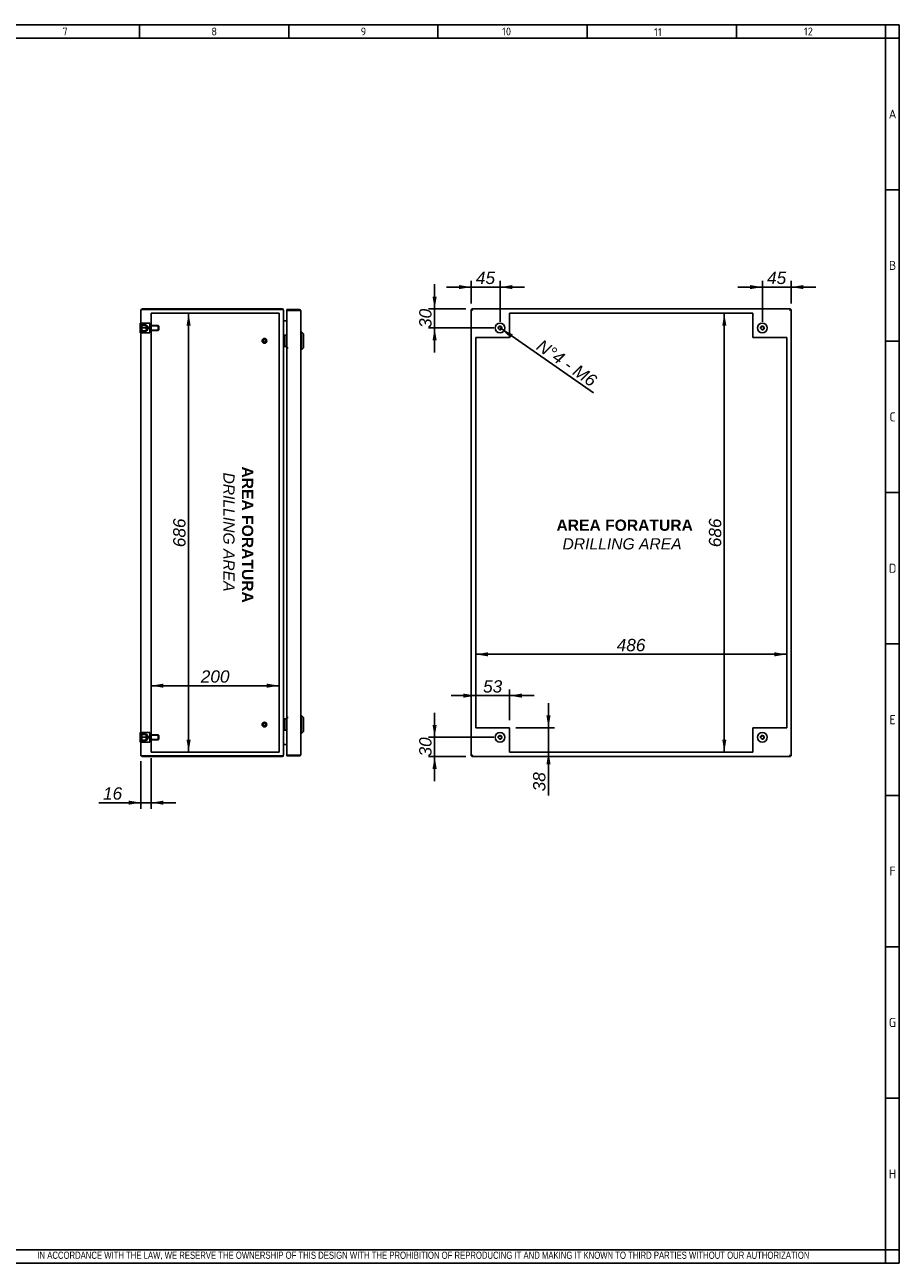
# Model space of a CAD drawing. Extents: x 6 to 412, y 11 to 288.
# Tile 3 of 3: x 217 to 412, y 11 to 288. Entities that reach past the tile are written whole.
import ezdxf
from ezdxf.enums import TextEntityAlignment as Align
from ezdxf.lldxf.tags import DXFTag

# ---------------------------------------------------------------- set-up
doc = ezdxf.new("R2010")
doc.units = 0
doc.layers.get('0').update_dxf_attribs({"linetype": 'CONTINUOUS'})
for name, color, linetype in [('_TRANSLATION', 7, 'CONTINUOUS'), ('AE00417_01', 7, 'CONTINUOUS'), ('AE00907_02', 7, 'CONTINUOUS'), ('C0000000', 7, 'CONTINUOUS'), ('C0000000_04', 7, 'CONTINUOUS'), ('C0000000_05', 7, 'CONTINUOUS'), ('C0000000_19', 7, 'CONTINUOUS'), ('C0000000_64', 7, 'CONTINUOUS'), ('DEFAULT', 7, 'CONTINUOUS'), ('DV3_DEFAULT', 7, 'CONTINUOUS'), ('DV4_DEFAULT', 7, 'CONTINUOUS'), ('SERRATURA_INF', 7, 'CONTINUOUS'), ('SERRATURA_SUP', 7, 'CONTINUOUS')]:
    doc.layers.add(name, color=color, linetype=linetype)
doc.styles.add('SEACAD_ARIAL', font='arial.ttf')
doc.styles.add('SEACAD_ARIALI', font='ariali.ttf')
tags = doc.linetypes.add('CENTER2', pattern=[28.575, 19.05, -3.175, 3.175, -3.175]).pattern_tags.tags
tags[10:11] = [DXFTag(74, 4), DXFTag(75, 0), DXFTag(340, '0'), DXFTag(46, 0.0), DXFTag(50, 0.0), DXFTag(44, 0.0), DXFTag(45, 0.0)]
tags[8:9] = [DXFTag(74, 4), DXFTag(75, 0), DXFTag(340, '0'), DXFTag(46, 0.0), DXFTag(50, 0.0), DXFTag(44, 0.0), DXFTag(45, 0.0)]
tags[6:7] = [DXFTag(74, 4), DXFTag(75, 0), DXFTag(340, '0'), DXFTag(46, 0.0), DXFTag(50, 0.0), DXFTag(44, 0.0), DXFTag(45, 0.0)]
tags[4:5] = [DXFTag(74, 4), DXFTag(75, 0), DXFTag(340, '0'), DXFTag(46, 0.0), DXFTag(50, 0.0), DXFTag(44, 0.0), DXFTag(45, 0.0)]
tags = doc.linetypes.add('HIDDEN2', pattern=[4.7625, 3.175, -1.5875]).pattern_tags.tags
tags[6:7] = [DXFTag(74, 4), DXFTag(75, 0), DXFTag(340, '0'), DXFTag(46, 0.0), DXFTag(50, 0.0), DXFTag(44, 0.0), DXFTag(45, 0.0)]
tags[4:5] = [DXFTag(74, 4), DXFTag(75, 0), DXFTag(340, '0'), DXFTag(46, 0.0), DXFTag(50, 0.0), DXFTag(44, 0.0), DXFTag(45, 0.0)]
doc.dimstyles.new('ISO', dxfattribs={"dimtxt": 0.392857, "dimasz": 0.392857, "dimexe": 0.196429, "dimexo": 0.196429, "dimgap": 0.098214, "dimtad": 1, "dimdec": 1, "dimlfac": 7, "dimtxsty": 'SEACAD_ARIAL', "dimsah": 1, "dimcen": 0.196429, "dimadec": 1, "dimazin": 3, "dimtfac": 0.7, "dimtdec": 3, "dimtmove": 0, "dimatfit": 3})

# ---------------------------------------------------------------- blocks, each defined once
blk = doc.blocks.new('SE2')
at = {"layer": 'AE00417_01', "color": 7, "linetype": 'HIDDEN2'}
for centre, radius in [((270.38, 217), 0.536), ((270.38, 217), 0.429), ((270.38, 217), 0.357), ((270.38, 217), 0.321), ((270.38, 131.28), 0.536), ((270.38, 131.28), 0.429), ((270.38, 131.28), 0.357), ((270.38, 131.28), 0.321)]:
    blk.add_circle(centre, radius, dxfattribs=at)
for centre in [(270.38, 217), (270.38, 131.28)]:
    blk.add_arc(centre, 0.341, 255, 195, dxfattribs=at)
at = {"layer": 'C0000000', "color": 7, "linetype": 'CONTINUOUS'}
for p, q in [((242.66, 218.78), (242.66, 220.93)), ((242.81, 220.93), (242.66, 220.93)), ((242.66, 218.78), (242.81, 218.78)), ((274.81, 218.28), (274.81, 218.28)), ((274.82, 218.28), (275.38, 218.28)), ((274.95, 218.14), (274.95, 215.86)), ((274.81, 215.71), (274.81, 215.71)), ((275.38, 215.71), (274.82, 215.71)), ((274.81, 132.57), (274.81, 132.57)), ((274.82, 132.57), (275.38, 132.57)), ((274.95, 132.43), (274.95, 130.14)), ((274.81, 130), (274.81, 130)), ((275.38, 130), (274.82, 130))]:
    blk.add_line(p, q, dxfattribs=at)
at = {"layer": 'C0000000', "color": 7, "linetype": 'HIDDEN2'}
for p, q in [((242.98, 220.93), (242.98, 219.86)), ((244.83, 220.93), (242.98, 220.93)), ((242.98, 220.57), (243.98, 220.57)), ((243.98, 220.45), (242.98, 220.45)), ((242.98, 219.86), (242.98, 218.78)), ((244.83, 219.86), (242.98, 219.86)), ((242.98, 219.26), (243.98, 219.26)), ((242.98, 219.14), (243.98, 219.14)), ((244.83, 218.78), (242.98, 218.78)), ((243.98, 219.14), (243.98, 220.57)), ((244.12, 220.45), (243.98, 220.45)), ((243.98, 219.26), (244.12, 219.26)), ((244.12, 219.26), (244.12, 220.45)), ((244.48, 219.86), (244.12, 220.45)), ((244.12, 219.26), (244.48, 219.86)), ((244.83, 220.93), (244.83, 219.86)), ((246.69, 220.43), (244.83, 220.43)), ((246.8, 220.32), (244.83, 220.32)), ((244.83, 219.86), (244.83, 218.78)), ((246.8, 219.39), (244.83, 219.39)), ((244.83, 219.28), (246.69, 219.28)), ((246.69, 220.43), (246.69, 219.28)), ((246.83, 220.28), (246.69, 220.43)), ((246.69, 219.28), (246.83, 219.43)), ((246.83, 219.43), (246.83, 220.28))]:
    blk.add_line(p, q, dxfattribs=at)
at = {"layer": 'C0000000', "color": 7, "linetype": 'CONTINUOUS'}
for centre, start, end in [((274.81, 218.14), 90, 180), ((274.81, 215.86), 180, 270), ((274.81, 132.43), 90, 180), ((274.81, 130.14), 180, 270)]:
    blk.add_arc(centre, 0.143, start, end, dxfattribs=at)
for points in [[(274.95, 218.14), (274.95, 218.28), (274.81, 218.28)], [(274.81, 215.71), (274.95, 215.71), (274.95, 215.86)], [(274.95, 132.43), (274.95, 132.57), (274.81, 132.57)], [(274.81, 130), (274.95, 130), (274.95, 130.14)]]:
    blk.add_rational_spline(points, [1, 0.707106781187, 1], degree=2, dxfattribs=at)
at = {"layer": 'C0000000_04', "color": 7, "linetype": 'HIDDEN2'}
for p, q in [((242.98, 129.5), (242.98, 128.43)), ((244.83, 129.5), (242.98, 129.5)), ((242.98, 129.14), (243.98, 129.14)), ((243.98, 129.03), (242.98, 129.03)), ((242.98, 128.43), (242.98, 127.36)), ((244.83, 128.43), (242.98, 128.43)), ((242.98, 127.83), (243.98, 127.83)), ((242.98, 127.71), (243.98, 127.71)), ((244.83, 127.36), (242.98, 127.36)), ((243.98, 127.71), (243.98, 129.14)), ((244.12, 129.03), (243.98, 129.03)), ((243.98, 127.83), (244.12, 127.83)), ((244.12, 127.83), (244.12, 129.03)), ((244.48, 128.43), (244.12, 129.03)), ((244.12, 127.83), (244.48, 128.43)), ((244.83, 129.5), (244.83, 128.43)), ((246.69, 129), (244.83, 129)), ((246.8, 128.89), (244.83, 128.89)), ((244.83, 128.43), (244.83, 127.36)), ((246.8, 127.97), (244.83, 127.97)), ((244.83, 127.86), (246.69, 127.86)), ((246.69, 129), (246.69, 127.86)), ((246.83, 128.86), (246.69, 129)), ((246.69, 127.86), (246.83, 128)), ((246.83, 128), (246.83, 128.86))]:
    blk.add_line(p, q, dxfattribs=at)
at = {"layer": 'C0000000_05', "color": 7, "linetype": 'CONTINUOUS'}
for p, q in [((242.66, 127.36), (242.66, 129.5)), ((242.81, 129.5), (242.66, 129.5)), ((242.66, 127.36), (242.81, 127.36))]:
    blk.add_line(p, q, dxfattribs=at)
at = {"layer": 'C0000000_19', "color": 7, "linetype": 'CONTINUOUS'}
for p, q in [((274.31, 224.14), (243.16, 224.14)), ((242.81, 124.5), (242.81, 223.78)), ((243.16, 223.97), (242.86, 223.97)), ((242.86, 223.97), (243.16, 223.97)), ((243.16, 223.97), (274.31, 223.97)), ((274.31, 223.97), (243.16, 223.97)), ((274.66, 124.5), (274.66, 223.78)), ((274.66, 223.78), (274.66, 223.78)), ((274.85, 221.46), (274.66, 221.46)), ((274.85, 221.46), (275.38, 221.46)), ((275.38, 221.46), (274.85, 221.46)), ((274.66, 126.83), (274.85, 126.83)), ((274.66, 124.5), (274.66, 124.5)), ((275.38, 126.83), (274.85, 126.83)), ((274.85, 126.83), (275.38, 126.83)), ((243.16, 124.31), (242.86, 124.31)), ((242.86, 124.31), (243.16, 124.31)), ((274.31, 124.31), (243.16, 124.31)), ((243.16, 124.31), (274.31, 124.31)), ((243.16, 124.14), (274.31, 124.14))]:
    blk.add_line(p, q, dxfattribs=at)
for centre, radius, start, end in [((243.16, 223.78), 0.357, 90, 148.6677), ((274.31, 223.78), 0.357, 0, 90), ((243.16, 223.78), 0.357, 148.6677, 180), ((274.85, 221.64), 0.186, 180, 270), ((243.16, 124.5), 0.357, 180, 211.3323), ((274.31, 124.5), 0.357, 270, 0), ((274.85, 126.64), 0.186, 90, 180), ((243.16, 124.5), 0.357, 211.3323, 270)]:
    blk.add_arc(centre, radius, start, end, dxfattribs=at)
for centre, major_axis, ratio, start_param, end_param in [((243.16, 223.78), (0.357, 0), 0.997824, 2.594742, 3.141593), ((274.31, 223.78), (-0.357, 0), 0.52, 3.141593, 4.712389), ((243.16, 124.5), (0.357, 0), 0.997824, 3.141593, 3.688444), ((274.31, 124.5), (0.357, 0), 0.52, 4.712389, 6.283185)]:
    blk.add_ellipse(centre, major_axis=major_axis, ratio=ratio, start_param=start_param, end_param=end_param, dxfattribs=at)
at = {"layer": 'C0000000_64', "color": 7, "linetype": 'CONTINUOUS'}
for p, q in [((275.38, 224), (275.38, 223.83)), ((275.38, 224), (278.16, 224)), ((275.38, 223.83), (278.16, 223.83)), ((275.55, 223.8), (275.38, 223.8)), ((275.38, 223.8), (275.38, 215.46)), ((275.55, 223.83), (276.76, 223.83)), ((278.16, 223.8), (275.55, 223.8)), ((276.76, 223.83), (277.19, 223.83)), ((277.19, 223.83), (277.19, 223.8)), ((278.16, 224), (278.16, 223.83)), ((278.47, 223.83), (278.16, 223.83)), ((278.16, 223.8), (278.47, 223.8)), ((278.52, 223.64), (278.52, 124.64)), ((275.55, 215.46), (275.38, 215.46)), ((275.67, 215.43), (275.38, 215.43)), ((275.38, 215.43), (275.38, 132.86)), ((275.67, 215.46), (275.55, 215.46)), ((275.67, 215.46), (275.67, 215.43)), ((275.67, 215.43), (275.67, 215.43)), ((275.38, 132.86), (275.67, 132.86)), ((275.55, 132.83), (275.38, 132.83)), ((275.38, 132.83), (275.38, 124.48)), ((275.55, 132.83), (275.67, 132.83)), ((275.67, 132.86), (275.67, 132.86)), ((275.67, 132.86), (275.67, 132.83)), ((275.55, 124.48), (275.38, 124.48)), ((275.55, 124.48), (278.16, 124.48)), ((277.19, 124.48), (277.19, 124.46)), ((278.16, 124.48), (278.47, 124.48)), ((275.38, 124.28), (275.38, 124.46)), ((278.16, 124.46), (275.38, 124.46)), ((278.16, 124.28), (275.38, 124.28)), ((275.55, 124.46), (276.76, 124.46)), ((277.19, 124.46), (276.76, 124.46)), ((278.47, 124.46), (278.16, 124.46)), ((278.16, 124.28), (278.16, 124.46))]:
    blk.add_line(p, q, dxfattribs=at)
for centre, radius, start, end in [((275.55, 223.83), 0.172, 179.9047, 189.4813), ((275.55, 223.83), 0.000286, 90, 270), ((278.16, 223.64), 0.357, 31.3323, 90), ((278.16, 223.64), 0.186, 57.7958, 90), ((278.16, 223.64), 0.357, 0, 31.3323), ((275.55, 124.46), 0.172, 170.5187, 180.0953), ((278.16, 124.64), 0.186, 270, 302.2042), ((278.16, 124.64), 0.357, 328.6677, 0), ((275.55, 124.46), 0.000286, 90, 270), ((278.16, 124.64), 0.357, 270, 328.6677)]:
    blk.add_arc(centre, radius, start, end, dxfattribs=at)
for centre, start_param, end_param in [((278.16, 223.64), 3.141593, 3.688444), ((278.16, 124.64), 2.594742, 3.141593)]:
    blk.add_ellipse(centre, major_axis=(-0.357, 0), ratio=0.846154, start_param=start_param, end_param=end_param, dxfattribs=at)
at = {"layer": 'DV3_DEFAULT', "color": 7, "linetype": 'CENTER2'}
for p, q in [((245.09, 125.14), (245.09, 223.14)), ((245.09, 223.14), (273.66, 223.14)), ((273.66, 223.14), (273.66, 125.14)), ((273.66, 125.14), (245.09, 125.14))]:
    blk.add_line(p, q, dxfattribs=at)
at = {"layer": 'SERRATURA_INF', "color": 7, "linetype": 'CONTINUOUS'}
for p, q in [((278.66, 133.28), (278.52, 133.28)), ((278.66, 129.28), (278.66, 133.28)), ((279.09, 132.86), (278.66, 133.28)), ((279.09, 132.86), (279.09, 129.71)), ((278.52, 129.28), (278.66, 129.28)), ((278.66, 129.28), (279.09, 129.71))]:
    blk.add_line(p, q, dxfattribs=at)
at = {"layer": 'SERRATURA_SUP', "color": 7, "linetype": 'CONTINUOUS'}
for p, q in [((278.66, 219), (278.52, 219)), ((278.66, 215), (278.66, 219)), ((279.09, 218.57), (278.66, 219)), ((279.09, 218.57), (279.09, 215.43)), ((278.52, 215), (278.66, 215)), ((278.66, 215), (279.09, 215.43))]:
    blk.add_line(p, q, dxfattribs=at)
blk = doc.blocks.new('SE3')
at = {"layer": 'AE00907_02', "color": 7, "linetype": 'CONTINUOUS'}
blk.add_line((387.8, 124.31), (387.8, 124.31), dxfattribs=at)
blk.add_line((387.8, 124.31), (387.8, 124.31), dxfattribs=at)
blk.add_line((387.8, 124.31), (387.8, 124.31), dxfattribs=at)
at = {"layer": 'C0000000', "color": 7, "linetype": 'CONTINUOUS'}
for radius in [1.07, 0.351]:
    blk.add_circle((381.54, 219.86), radius, dxfattribs=at)
blk.add_arc((381.54, 219.86), 0.429, 255, 195, dxfattribs=at)
at = {"layer": 'C0000000_05', "color": 7, "linetype": 'CONTINUOUS'}
for centre, radius in [((322.97, 219.86), 1.07), ((322.97, 219.86), 0.351), ((322.97, 128.43), 1.07), ((322.97, 128.43), 0.351), ((381.54, 128.43), 1.07), ((381.54, 128.43), 0.351)]:
    blk.add_circle(centre, radius, dxfattribs=at)
for centre in [(322.97, 219.86), (322.97, 128.43), (381.54, 128.43)]:
    blk.add_arc(centre, 0.429, 255, 195, dxfattribs=at)
at = {"layer": 'C0000000_19', "color": 7, "linetype": 'CONTINUOUS'}
for p, q in [((316.71, 224.14), (316.71, 223.97)), ((387.8, 224.14), (316.71, 224.14)), ((387.8, 224.14), (387.8, 223.97)), ((316.54, 223.97), (316.54, 124.31)), ((316.54, 223.97), (316.71, 223.97)), ((316.71, 223.97), (316.9, 223.78)), ((316.71, 223.97), (316.9, 223.78)), ((387.8, 223.97), (387.61, 223.78)), ((387.8, 223.97), (387.61, 223.78)), ((387.97, 223.97), (387.8, 223.97)), ((387.97, 124.31), (387.97, 223.97)), ((316.71, 124.31), (316.9, 124.5)), ((316.71, 124.31), (316.9, 124.5)), ((387.8, 124.31), (387.61, 124.5)), ((387.8, 124.31), (387.61, 124.5)), ((316.54, 124.31), (316.71, 124.31)), ((316.71, 124.14), (316.71, 124.31)), ((316.71, 124.14), (387.8, 124.14)), ((387.97, 124.31), (387.8, 124.31)), ((387.8, 124.14), (387.8, 124.31))]:
    blk.add_line(p, q, dxfattribs=at)
at = {"layer": 'C0000000_64', "color": 7, "linetype": 'CONTINUOUS'}
for p, q in [((316.6, 224), (316.6, 223.97)), ((316.71, 224), (316.6, 224)), ((316.86, 223.83), (316.85, 223.83)), ((316.88, 223.8), (316.88, 223.8)), ((387.63, 223.8), (387.63, 223.8)), ((387.66, 223.83), (387.65, 223.83)), ((387.91, 224), (387.8, 224)), ((387.91, 224), (387.91, 223.97)), ((387.97, 223.8), (387.97, 223.8)), ((387.97, 215.46), (387.97, 223.8)), ((387.97, 215.46), (387.97, 215.46)), ((387.97, 215.46), (387.97, 215.43)), ((387.97, 215.43), (387.97, 132.86)), ((387.97, 215.43), (387.97, 215.43)), ((387.97, 132.86), (387.97, 132.86)), ((387.97, 132.86), (387.97, 132.83)), ((387.97, 124.48), (387.97, 132.83)), ((387.97, 132.83), (387.97, 132.83)), ((316.88, 124.49), (316.88, 124.49)), ((387.63, 124.48), (387.63, 124.48)), ((387.97, 124.48), (387.97, 124.48)), ((316.6, 124.28), (316.6, 124.31)), ((316.6, 124.28), (316.71, 124.28)), ((316.85, 124.46), (316.86, 124.46)), ((387.65, 124.46), (387.66, 124.46)), ((387.8, 124.28), (387.91, 124.28)), ((387.91, 124.28), (387.91, 124.31))]:
    blk.add_line(p, q, dxfattribs=at)
at = {"layer": 'DV4_DEFAULT', "color": 7, "linetype": 'CENTER2'}
for p, q in [((325.11, 223.14), (379.4, 223.14)), ((325.11, 217.71), (325.11, 223.14)), ((379.4, 223.14), (379.4, 217.71)), ((317.54, 130.57), (317.54, 217.71)), ((317.54, 217.71), (325.11, 217.71)), ((379.4, 217.71), (386.97, 217.71)), ((386.97, 217.71), (386.97, 130.57)), ((317.54, 130.57), (325.11, 130.57)), ((325.11, 130.57), (325.11, 125.14)), ((379.4, 125.14), (379.4, 130.57)), ((379.4, 130.57), (386.97, 130.57)), ((379.4, 125.14), (325.11, 125.14))]:
    blk.add_line(p, q, dxfattribs=at)
blk = doc.blocks.new('DMBLK35')
at = {"layer": 'DEFAULT', "linetype": 'CONTINUOUS'}
for points in [[(240.06, 113.37), (242.81, 113.83), (240.06, 114.29)], [(247.84, 113.37), (247.84, 114.29), (245.09, 113.83)]]:
    blk.add_hatch(color=7, dxfattribs=at).paths.add_polyline_path(points)
at = {"layer": 'DEFAULT', "color": 7, "linetype": 'CONTINUOUS'}
for p, q in [((242.81, 123.12), (242.81, 112.45)), ((245.09, 123.77), (245.09, 112.45)), ((233.38, 113.83), (250.59, 113.83))]:
    blk.add_line(p, q, dxfattribs=at)
at = {"layer": 'DEFAULT', "color": 7, "linetype": 'CONTINUOUS', "style": 'SEACAD_ARIALI'}
blk.add_text('16', height=2.75, dxfattribs=at).set_placement((234.34, 117.26), align=Align.TOP_LEFT)
blk = doc.blocks.new('DMBLK36')
at = {"layer": 'DEFAULT', "linetype": 'CONTINUOUS'}
for points in [[(247.84, 140.42), (245.09, 139.96), (247.84, 139.5)], [(270.91, 140.42), (270.91, 139.5), (273.66, 139.96)]]:
    blk.add_hatch(color=7, dxfattribs=at).paths.add_polyline_path(points)
at = {"layer": 'DEFAULT', "color": 7, "linetype": 'CONTINUOUS'}
blk.add_line((245.09, 139.96), (273.66, 139.96), dxfattribs=at)
at = {"layer": 'DEFAULT', "color": 7, "linetype": 'CONTINUOUS', "style": 'SEACAD_ARIALI'}
blk.add_text('200', height=2.75, dxfattribs=at).set_placement((256.17, 143.39), align=Align.TOP_LEFT)
blk = doc.blocks.new('DMBLK37')
at = {"layer": 'DEFAULT', "linetype": 'CONTINUOUS'}
for points in [[(253.91, 220.39), (253.45, 223.14), (252.99, 220.39)], [(253.91, 127.89), (252.99, 127.89), (253.45, 125.14)]]:
    blk.add_hatch(color=7, dxfattribs=at).paths.add_polyline_path(points)
at = {"layer": 'DEFAULT', "color": 7, "linetype": 'CONTINUOUS'}
blk.add_line((253.45, 125.14), (253.45, 223.14), dxfattribs=at)
at = {"layer": 'DEFAULT', "color": 7, "linetype": 'CONTINUOUS', "style": 'SEACAD_ARIALI'}
blk.add_text('686', height=2.75, rotation=90, dxfattribs=at).set_placement((250.01, 170.9), align=Align.TOP_LEFT)
blk = doc.blocks.new('DMBLK38')
at = {"layer": 'DEFAULT', "linetype": 'CONTINUOUS'}
for points in [[(372.59, 220.39), (373.5, 220.39), (373.04, 223.14)], [(372.59, 127.89), (373.04, 125.14), (373.5, 127.89)]]:
    blk.add_hatch(color=7, dxfattribs=at).paths.add_polyline_path(points)
at = {"layer": 'DEFAULT', "color": 7, "linetype": 'CONTINUOUS'}
blk.add_line((373.04, 125.14), (373.04, 223.14), dxfattribs=at)
at = {"layer": 'DEFAULT', "color": 7, "linetype": 'CONTINUOUS', "style": 'SEACAD_ARIALI'}
blk.add_text('686', height=2.75, rotation=90, dxfattribs=at).set_placement((369.61, 170.9), align=Align.TOP_LEFT)
blk = doc.blocks.new('DMBLK39')
at = {"layer": 'DEFAULT', "linetype": 'CONTINUOUS'}
for points in [[(320.29, 147.43), (317.54, 146.97), (320.29, 146.51)], [(384.22, 147.43), (384.22, 146.51), (386.97, 146.97)]]:
    blk.add_hatch(color=7, dxfattribs=at).paths.add_polyline_path(points)
at = {"layer": 'DEFAULT', "color": 7, "linetype": 'CONTINUOUS'}
blk.add_line((317.54, 146.97), (386.97, 146.97), dxfattribs=at)
at = {"layer": 'DEFAULT', "color": 7, "linetype": 'CONTINUOUS', "style": 'SEACAD_ARIALI'}
blk.add_text('486', height=2.75, dxfattribs=at).set_placement((349.02, 150.41), align=Align.TOP_LEFT)
blk = doc.blocks.new('DMBLK40')
at = {"layer": 'DEFAULT', "linetype": 'CONTINUOUS'}
for points in [[(313.79, 229.45), (313.79, 228.54), (316.54, 228.99)], [(325.72, 229.45), (322.97, 228.99), (325.72, 228.54)]]:
    blk.add_hatch(color=7, dxfattribs=at).paths.add_polyline_path(points)
at = {"layer": 'DEFAULT', "color": 7, "linetype": 'CONTINUOUS'}
for p, q in [((316.54, 225.34), (316.54, 230.37)), ((322.97, 221.23), (322.97, 230.37)), ((311.04, 228.99), (328.47, 228.99))]:
    blk.add_line(p, q, dxfattribs=at)
at = {"layer": 'DEFAULT', "color": 7, "linetype": 'CONTINUOUS', "style": 'SEACAD_ARIALI'}
blk.add_text('45', height=2.75, dxfattribs=at).set_placement((317.59, 232.43), align=Align.TOP_LEFT)
blk = doc.blocks.new('DMBLK41')
at = {"layer": 'DEFAULT', "linetype": 'CONTINUOUS'}
for points in [[(378.79, 229.45), (378.79, 228.54), (381.54, 228.99)], [(390.72, 229.45), (387.97, 228.99), (390.72, 228.54)]]:
    blk.add_hatch(color=7, dxfattribs=at).paths.add_polyline_path(points)
at = {"layer": 'DEFAULT', "color": 7, "linetype": 'CONTINUOUS'}
for p, q in [((381.54, 221.23), (381.54, 230.37)), ((387.97, 225.34), (387.97, 230.37)), ((376.04, 228.99), (393.47, 228.99))]:
    blk.add_line(p, q, dxfattribs=at)
at = {"layer": 'DEFAULT', "color": 7, "linetype": 'CONTINUOUS', "style": 'SEACAD_ARIALI'}
blk.add_text('45', height=2.75, dxfattribs=at).set_placement((382.59, 232.43), align=Align.TOP_LEFT)
blk = doc.blocks.new('DMBLK42')
at = {"layer": 'DEFAULT', "linetype": 'CONTINUOUS'}
for points in [[(307.91, 226.89), (308.37, 224.14), (308.83, 226.89)], [(307.91, 217.11), (308.83, 217.11), (308.37, 219.86)]]:
    blk.add_hatch(color=7, dxfattribs=at).paths.add_polyline_path(points)
at = {"layer": 'DEFAULT', "color": 7, "linetype": 'CONTINUOUS'}
for p, q in [((308.37, 229.64), (308.37, 214.36)), ((315.34, 224.14), (306.99, 224.14)), ((321.59, 219.86), (306.99, 219.86))]:
    blk.add_line(p, q, dxfattribs=at)
at = {"layer": 'DEFAULT', "color": 7, "linetype": 'CONTINUOUS', "style": 'SEACAD_ARIALI'}
blk.add_text('30', height=2.75, rotation=90, dxfattribs=at).set_placement((304.93, 219.86), align=Align.TOP_LEFT)
blk = doc.blocks.new('DMBLK43')
at = {"layer": 'DEFAULT', "linetype": 'CONTINUOUS'}
for points in [[(307.91, 131.18), (308.37, 128.43), (308.83, 131.18)], [(307.91, 121.39), (308.83, 121.39), (308.37, 124.14)]]:
    blk.add_hatch(color=7, dxfattribs=at).paths.add_polyline_path(points)
at = {"layer": 'DEFAULT', "color": 7, "linetype": 'CONTINUOUS'}
for p, q in [((308.37, 133.93), (308.37, 118.64)), ((321.59, 128.43), (306.99, 128.43)), ((315.34, 124.14), (306.99, 124.14))]:
    blk.add_line(p, q, dxfattribs=at)
at = {"layer": 'DEFAULT', "color": 7, "linetype": 'CONTINUOUS', "style": 'SEACAD_ARIALI'}
blk.add_text('30', height=2.75, rotation=90, dxfattribs=at).set_placement((304.93, 124.15), align=Align.TOP_LEFT)
blk = doc.blocks.new('DMBLK44')
at = {"layer": 'DEFAULT', "linetype": 'CONTINUOUS'}
for points in [[(314.79, 138.2), (314.79, 137.28), (317.54, 137.74)], [(327.86, 138.2), (325.11, 137.74), (327.86, 137.28)]]:
    blk.add_hatch(color=7, dxfattribs=at).paths.add_polyline_path(points)
at = {"layer": 'DEFAULT', "color": 7, "linetype": 'CONTINUOUS'}
for p, q in [((317.54, 135.25), (317.54, 139.12)), ((325.11, 132.25), (325.11, 139.12)), ((312.04, 137.74), (330.61, 137.74))]:
    blk.add_line(p, q, dxfattribs=at)
at = {"layer": 'DEFAULT', "color": 7, "linetype": 'CONTINUOUS', "style": 'SEACAD_ARIALI'}
blk.add_text('53', height=2.75, dxfattribs=at).set_placement((319.19, 141.18), align=Align.TOP_LEFT)
blk = doc.blocks.new('DMBLK45')
at = {"layer": 'DEFAULT', "linetype": 'CONTINUOUS'}
for points in [[(334.25, 133.32), (333.33, 133.32), (333.79, 130.57)], [(334.25, 122.39), (333.79, 125.14), (333.33, 122.39)]]:
    blk.add_hatch(color=7, dxfattribs=at).paths.add_polyline_path(points)
at = {"layer": 'DEFAULT', "color": 7, "linetype": 'CONTINUOUS'}
for p, q in [((333.79, 136.07), (333.79, 115.4)), ((326.49, 130.57), (335.17, 130.57)), ((326.49, 125.14), (335.17, 125.14))]:
    blk.add_line(p, q, dxfattribs=at)
at = {"layer": 'DEFAULT', "color": 7, "linetype": 'CONTINUOUS', "style": 'SEACAD_ARIALI'}
blk.add_text('38', height=2.75, rotation=90, dxfattribs=at).set_placement((330.35, 116.36), align=Align.TOP_LEFT)
blk = doc.blocks.new('DMBLK46')
at = {"layer": 'DEFAULT', "linetype": 'CONTINUOUS'}
blk.add_hatch(color=7, dxfattribs=at).paths.add_polyline_path([(325.84, 218.42), (323.32, 219.61), (325.32, 217.67)])
at = {"layer": 'DEFAULT', "color": 7, "linetype": 'CONTINUOUS'}
blk.add_line((322.97, 219.86), (343.85, 205.39), dxfattribs=at)
at = {"layer": 'DEFAULT', "color": 7, "linetype": 'CONTINUOUS', "style": 'SEACAD_ARIALI'}
blk.add_text('N°4 - M6', height=2.75, rotation=325.2882, dxfattribs=at).set_placement((332.41, 217.5), align=Align.TOP_LEFT)

msp = doc.modelspace()

# ---------------------------------------------------------------- linework, layer by layer
at = {"color": 7, "linetype": 'CONTINUOUS'}
for p, q in [((412.092, 287.588), (6.234, 287.588)), ((242.48, 287.588), (242.48, 284.56)), ((275.797, 287.588), (275.797, 284.56)), ((309.113, 287.588), (309.113, 284.56)), ((342.43, 287.588), (342.43, 284.56)), ((375.747, 287.588), (375.747, 284.56)), ((412.092, 10.959), (412.092, 287.588)), ((412.092, 250.738), (409.063, 250.738)), ((412.092, 216.917), (409.063, 216.917)), ((412.092, 183.095), (409.063, 183.095)), ((412.092, 149.274), (409.063, 149.274)), ((412.092, 115.452), (409.063, 115.452)), ((412.092, 81.631), (409.063, 81.631)), ((412.092, 47.809), (409.063, 47.809)), ((6.234, 10.959), (412.092, 10.959))]:
    msp.add_line(p, q, dxfattribs=at)
at = {"layer": 'DEFAULT', "color": 7, "linetype": 'CONTINUOUS'}
for p, q in [((409.063, 10.959), (409.063, 287.588)), ((412.092, 284.56), (6.234, 284.56)), ((6.234, 13.988), (412.092, 13.988))]:
    msp.add_line(p, q, dxfattribs=at)

# ---------------------------------------------------------------- block references
at = {"layer": 'DEFAULT'}
for name in ['SE2', 'SE3']:
    msp.add_blockref(name, (0, 0), dxfattribs=at)

# ---------------------------------------------------------------- texts
for s, insert, char_height, width, attachment_point in [('{\\fSolid Edge ANSI|b0||i0||c0|p34;\\C7;\\H1.766793;\\W1.;7}', (225.852, 285.196), 1.76679, 1.98765, 8), ('{\\fSolid Edge ANSI|b0||i0||c0|p34;\\C7;\\H1.766793;\\W1.;8}', (259.168, 285.196), 1.76679, 1.98765, 8), ('{\\fSolid Edge ANSI|b0||i0||c0|p34;\\C7;\\H1.766793;\\W1.;9}', (292.485, 285.196), 1.76679, 1.98765, 8), ('{\\fSolid Edge ANSI|b0||i0||c0|p34;\\C7;\\H1.766793;\\W1.;10}', (324.438, 285.196), 1.76679, 11.1986, 8), ('{\\fSolid Edge ANSI|b0||i0||c0|p34;\\C7;\\H1.766793;\\W1.;11}', (358.218, 285.073), 1.76679, 10.09104, 8), ('{\\fSolid Edge ANSI|b0||i0||c0|p34;\\C7;\\H1.766793;\\W1.;12}', (391.814, 285.196), 1.76679, 8.86043, 8), ('{\\fSolid Edge ANSI|b0||i0||c0|p34;\\C7;\\H2.019192;\\W1.;A}', (410.612, 266.645), 2.01919, 2.2716, 8), ('{\\fSolid Edge ANSI|b0||i0||c0|p34;\\C7;\\H2.019192;\\W1.;B}', (410.616, 232.824), 2.01919, 2.524, 8), ('{\\fSolid Edge ANSI|b0||i0||c0|p34;\\C7;\\H2.019192;\\W1.;C}', (410.614, 199.002), 2.01919, 2.3978, 8), ('{\\fSolid Edge ANSI|b0||i0||c0|p34;\\C7;\\H2.019192;\\W1.;D}', (410.616, 165.181), 2.01919, 2.524, 8), ('{\\fSolid Edge ANSI|b0||i0||c0|p34;\\C7;\\H2.019192;\\W1.;E}', (410.614, 131.359), 2.01919, 2.3978, 8), ('{\\fSolid Edge ANSI|b0||i0||c0|p34;\\C7;\\H2.019192;\\W1.;F}', (410.612, 97.538), 2.01919, 2.2716, 8), ('{\\fSolid Edge ANSI|b0||i0||c0|p34;\\C7;\\H2.019192;\\W1.;G}', (410.586, 63.716), 2.01919, 2.5871, 8), ('{\\fSolid Edge ANSI|b0||i0||c0|p34;\\C7;\\H2.019192;\\W1.;H}', (410.588, 29.895), 2.01919, 2.7133, 8), ('{\\fArial Narrow|b0||i0||c0|p34;\\C7;\\H1.6;\\W0.94;IN ACCORDANCE WITH THE LAW, WE RESERVE THE OWNERSHIP OF THIS DESIGN WITH THE PROHIBITION OF REPRODUCING IT AND MAKING IT KNOWN TO THIRD PARTIES WITHOUT OUR AUTHORIZATION}', (219.688, 11.652), 1.6, 181.99571, 7)]:
    msp.add_mtext(s, dxfattribs=dict(insert=insert, char_height=char_height, width=width, attachment_point=attachment_point))
at = {"layer": '_TRANSLATION', "insert": (264.513, 174.28), "char_height": 3, "width": 34.96354, "attachment_point": 5, "rotation": 270}
msp.add_mtext('{\\fArial|b0||i0||c0|p34;\\C7;\\H3.;\\W1.; }{\\fArial|b1||i0||c0|p34;\\C7;\\H2.5;\\W1.;AREA FORATURA \\P}{\\fArial|b0||i1||c0|p34;\\C7;\\H2.5;\\W1.;DRILLING AREA}', dxfattribs=at)
at = {"layer": '_TRANSLATION', "insert": (350.218, 173.709), "char_height": 3, "width": 34.96354, "attachment_point": 5}
msp.add_mtext('{\\fArial|b0||i0||c0|p34;\\C7;\\H3.;\\W1.; }{\\fArial|b1||i0||c0|p34;\\C7;\\H2.5;\\W1.;AREA FORATURA \\P}{\\fArial|b0||i1||c0|p34;\\C7;\\H2.5;\\W1.;DRILLING AREA}', dxfattribs=at)

# ---------------------------------------------------------------- dimensions: what is measured, and where the dimension line sits
at = {"layer": 'DEFAULT', "color": 7, "linetype": 'CONTINUOUS'}
for base, p1, p2, picture, middle in [((322.969, 228.995), (316.541, 223.97), (322.969, 219.856), 'DMBLK40', (319.755, 228.995)), ((387.969, 228.995), (381.541, 219.856), (387.969, 223.97), 'DMBLK41', (384.755, 228.995)), ((245.091, 113.827), (242.805, 124.498), (245.091, 125.141), 'DMBLK35', (239.639, 113.827))]:
    dim = msp.add_linear_dim(base=base, p1=p1, p2=p2, text='\\A1;<>', dimstyle='ISO', override={"dimtxt": 2.75, "dimasz": 2.75, "dimexe": 1.375, "dimexo": 1.375, "dimgap": 0.6875, "dimcen": 1.375}, dxfattribs=at)
    dim.commit()
    dim.dimension.update_dxf_attribs({"geometry": picture, "text_midpoint": middle, "dimtype": 160})
for base, p1, p2, angle, picture, middle, dimtype in [((308.37, 219.856), (316.713, 224.141), (322.969, 219.856), 90, 'DMBLK42', (308.37, 221.998), 160), ((253.448, 125.141), (245.091, 125.141), (245.091, 223.141), 90, 'DMBLK37', (253.448, 174.141), 161), ((373.044, 125.141), (379.398, 125.141), (379.398, 223.141), 90, 'DMBLK38', (373.044, 174.141), 161), ((317.541, 146.971), (317.541, 130.57), (386.969, 130.57), 0, 'DMBLK39', (352.255, 146.971), 161), ((245.091, 139.957), (245.091, 125.141), (273.662, 125.141), 0, 'DMBLK36', (259.377, 139.957), 161), ((317.541, 137.741), (317.541, 130.57), (325.112, 130.57), 0, 'DMBLK44', (321.327, 137.741), 161), ((333.79, 130.57), (325.112, 130.57), (325.112, 125.141), 270, 'DMBLK45', (333.79, 121.598), 161), ((308.37, 124.141), (322.969, 128.427), (316.713, 124.141), 90, 'DMBLK43', (308.37, 126.284), 160)]:
    dim = msp.add_linear_dim(base=base, p1=p1, p2=p2, angle=angle, text='\\A1;<>', dimstyle='ISO', override={"dimtxt": 2.75, "dimasz": 2.75, "dimexe": 1.375, "dimexo": 1.375, "dimgap": 0.6875, "dimcen": 1.375}, dxfattribs=at)
    dim.commit()
    dim.dimension.update_dxf_attribs({"geometry": picture, "text_midpoint": middle, "dimtype": dimtype})
dim = msp.add_radius_dim(center=(322.969, 219.856), mpoint=(323.322, 219.612), text='\\A1;N°4 - M6{}', dimstyle='ISO', override={"dimtxt": 2.75, "dimasz": 2.75, "dimexe": 1.375, "dimexo": 1.375, "dimgap": 0.6875, "dimcen": 1.375, "dimtolj": 1}, dxfattribs=at)
dim.commit()
dim.dimension.update_dxf_attribs({"geometry": 'DMBLK46', "text_midpoint": (329.663, 215.219), "dimtype": 164})

doc.saveas('drawing.dxf')
